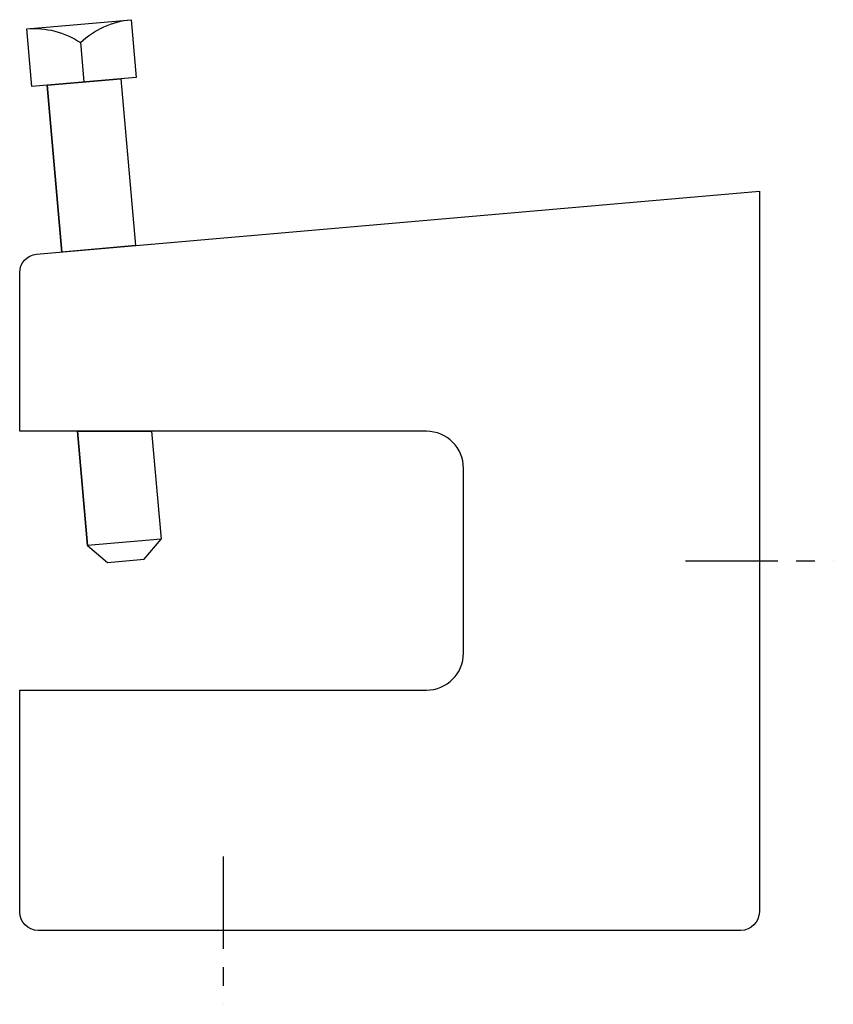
# Model space of a CAD drawing. Extents: x 11 to 205, y 22 to 258.
import ezdxf

# ---------------------------------------------------------------- set-up
doc = ezdxf.new("R2010")
doc.units = 0
doc.header["$MEASUREMENT"] = 0
doc.linetypes.add('AI9-LTYPE1', pattern=[35.402396, 22.126496, -4.4253, 4.4253, -4.4253])
doc.layers.get('0').update_dxf_attribs({"linetype": 'CONTINUOUS'})

msp = doc.modelspace()

# ---------------------------------------------------------------- linework, layer by layer
at = {"color": 7}
for p, q in [((12.28, 255.38), (37.25, 257.57)), ((25.15, 252.07), (25.97, 242.65)), ((34.79, 243.42), (38.28, 203.47)), ((17.15, 241.88), (20.65, 201.93)), ((24.4, 159.01), (26.8, 131.67)), ((42.17, 159.01), (44.43, 133.21))]:
    msp.add_line(p, q, dxfattribs=at)
at = {"color": 253, "linetype": 'AI9-LTYPE1'}
for p, q in [((169.9, 128.03), (205.31, 128.03)), ((59.27, 57.23), (59.27, 21.82))]:
    msp.add_line(p, q, dxfattribs=at)
at = {"color": 7}
for points in [[(38.28, 203.47), (20.65, 201.93), (17.15, 241.88), (34.79, 243.42)], [(44.43, 133.21), (26.8, 131.67), (24.4, 159.01), (42.17, 159.01)], [(40.41, 128.42), (44.43, 133.21), (26.8, 131.67), (31.59, 127.64)]]:
    msp.add_lwpolyline(points, close=True, dxfattribs=at)
for points, knots in [([(37.25, 257.57), (32.7, 257.17), (28.43, 255.23), (25.15, 252.07), (21.36, 254.61), (16.82, 255.78), (12.28, 255.38), (12.28, 255.38), (13.49, 241.56), (13.49, 241.56), (13.49, 241.56), (38.46, 243.74), (38.46, 243.74), (38.46, 243.74), (37.25, 257.57), (37.25, 257.57)], [0, 0, 0, 0, 1, 1, 1, 2, 2, 2, 3, 3, 3, 4, 4, 4, 5, 5, 5, 5]), ([(116.8, 105.9), (116.8, 101.02), (112.84, 97.05), (107.95, 97.05), (107.95, 97.05), (10.59, 97.05), (10.59, 97.05), (10.59, 97.05), (10.59, 43.95), (10.59, 43.95), (10.59, 41.51), (12.57, 39.52), (15.02, 39.52), (15.02, 39.52), (183.18, 39.52), (183.18, 39.52), (185.62, 39.52), (187.61, 41.51), (187.61, 43.95), (187.61, 43.95), (187.61, 216.54), (187.61, 216.54), (187.61, 216.54), (14.63, 201.4), (14.63, 201.4), (12.35, 201.2), (10.59, 199.29), (10.59, 196.99), (10.59, 196.99), (10.59, 159.01), (10.59, 159.01), (10.59, 159.01), (107.95, 159.01), (107.95, 159.01), (112.84, 159.01), (116.8, 155.04), (116.8, 150.16), (116.8, 150.16), (116.8, 105.9), (116.8, 105.9)], [0, 0, 0, 0, 1, 1, 1, 2, 2, 2, 3, 3, 3, 4, 4, 4, 5, 5, 5, 6, 6, 6, 7, 7, 7, 8, 8, 8, 9, 9, 9, 10, 10, 10, 11, 11, 11, 12, 12, 12, 13, 13, 13, 13])]:
    msp.add_open_spline(points, degree=3, knots=knots, dxfattribs=at)

doc.saveas('drawing.dxf')
